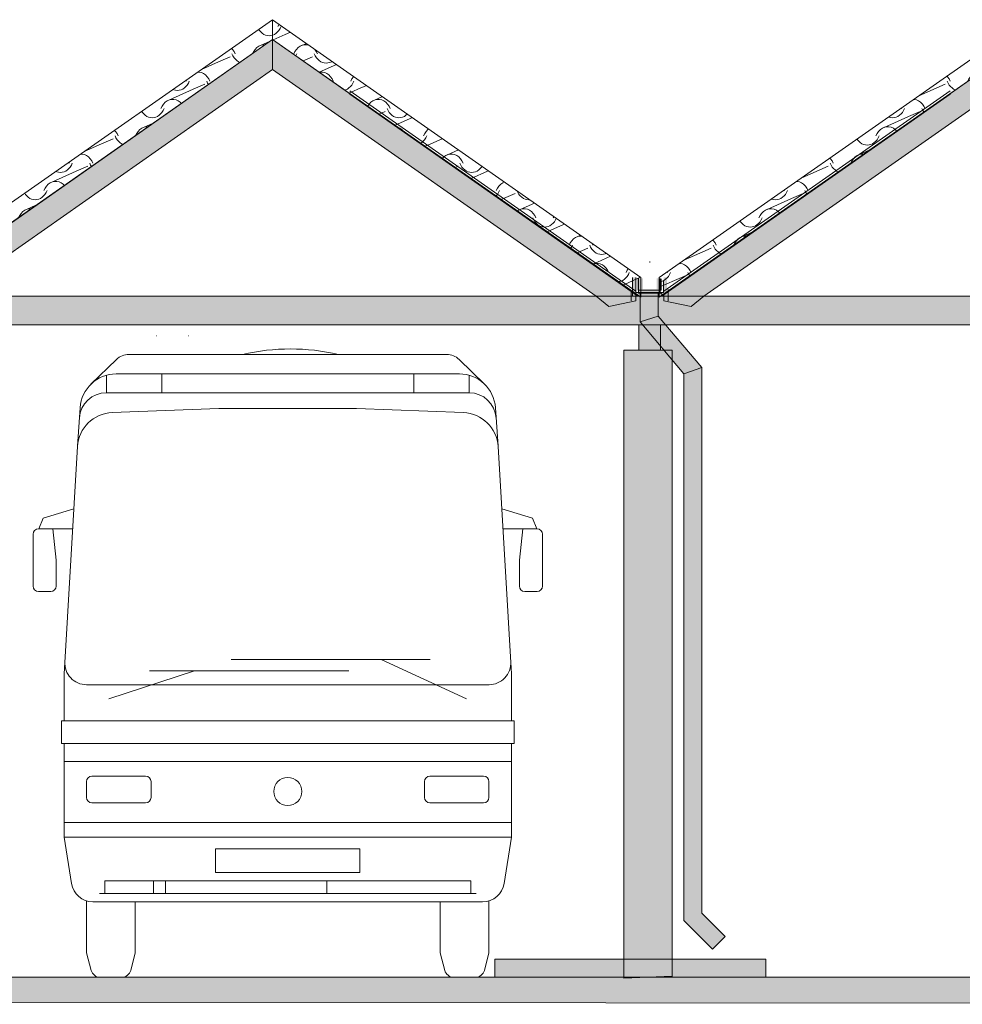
# Model space of a CAD drawing. Header units: millimetres. Extents: x -68772 to 137055, y -73300 to 19650.
# Tile 109 of 212: x 69183 to 74398, y -57976 to -52529. Entities that reach past the tile are written whole.
import ezdxf

# ---------------------------------------------------------------- set-up
doc = ezdxf.new("R2010")
doc.units = ezdxf.units.MM
doc.header["$MEASUREMENT"] = 0
doc.linetypes.add('Przerywana', pattern=[480, 240, -240])
for name, color, linetype, lineweight in [('220-A Ściany_Nr_pióra__1', 7, 'Continuous', 18), ('Nowe_0_Nr_pióra__1', 7, 'Continuous', 18), ('Nowe_450-K Stropy_Nr_pióra__1', 7, 'Continuous', 18), ('Nowe_810-G Ogólne_Nr_pióra__1', 7, 'Continuous', 18), ('Nowe_810-G Ogólne_Nr_pióra__2', 27, 'Continuous', 5), ('Nowe_810-G Ogólne_Nr_pióra__23', 23, 'Continuous', 18), ('Nowe_810-G Ogólne_Nr_pióra__26', 13, 'Continuous', 18), ('Nowe_810-G Ogólne_Nr_pióra__5', 7, 'Continuous', 18), ('Nowe_810-G Ogólne_Nr_pióra__7', 7, 'Continuous', 5), ('Nowe_810-G Ogólne_Nr_pióra__9', 254, 'Continuous', 18), ('Nowe_810-G Ogólne_Nr_pióra__93', 7, 'Continuous', 20), ('Nowe_NIEWIDOCZNE DACHY_Nr_pióra__1', 7, 'Continuous', 18), ('Nowe_Windows_Nr_pióra__1', 7, 'Continuous', 18)]:
    doc.layers.add(name, color=color, linetype=linetype, lineweight=lineweight)
doc.layers.add('Nowe_Windows', color=7, linetype='Continuous')

# ---------------------------------------------------------------- blocks, each defined once
blk = doc.blocks.new('*X60')
at = {"layer": 'Nowe_810-G Ogólne_Nr_pióra__26', "color": 13, "linetype": 'Continuous', "lineweight": 18}
for p, q in [((70509, -52587.7), (70505.6, -52582.3)), ((70516.4, -52596.4), (70509, -52587.7)), ((70524.6, -52603.9), (70516.4, -52596.4)), ((70533.6, -52609.8), (70524.6, -52603.9)), ((70543.2, -52614.1), (70533.6, -52609.8)), ((70553.1, -52616.7), (70543.2, -52614.1)), ((70563.2, -52617.6), (70553.1, -52616.7)), ((70573.4, -52616.7), (70563.2, -52617.6)), ((70582.2, -52614.4), (70573.4, -52616.7)), ((70506.8, -52675.3), (70518.6, -52670.1)), ((70515.8, -52671.1), (70569.4, -52647.2)), ((70518.6, -52670.1), (70530.9, -52667.5)), ((70530.9, -52667.5), (70540.4, -52667.5)), ((70355.3, -52687.5), (70360.5, -52692.8)), ((70362.8, -52728.9), (70357.6, -52718)), ((70360.5, -52692.8), (70368.7, -52704.6)), ((70369.1, -52738.9), (70362.8, -52728.9)), ((70368.7, -52704.6), (70375.2, -52718)), ((70473.1, -52714.6), (70477.9, -52704.6)), ((70477.9, -52704.6), (70486.2, -52692.8)), ((70486.2, -52692.8), (70495.9, -52683)), ((70495.9, -52683), (70506.8, -52675.3)), ((70188.4, -52804.4), (70283.4, -52762)), ((70283.4, -52762), (70347.5, -52733.4)), ((70376.4, -52747.6), (70369.1, -52738.9)), ((70384.7, -52755.1), (70376.4, -52747.6)), ((70393.7, -52761), (70384.7, -52755.1)), ((70401.7, -52764.6), (70393.7, -52761)), ((70168, -52818.7), (70175.9, -52818.7)), ((70175.9, -52818.7), (70188.2, -52821.3)), ((70188.2, -52821.3), (70200, -52826.5)), ((70200, -52826.5), (70210.9, -52834.2)), ((70210.9, -52834.2), (70220.6, -52844)), ((70110.1, -52890.1), (70102.7, -52898.8)), ((70103.9, -52869.2), (70108.1, -52860.6)), ((70116.4, -52880.1), (70110.1, -52890.1)), ((70121.5, -52869.2), (70116.4, -52880.1)), ((70143.5, -52913.2), (70207.6, -52884.6)), ((70222.9, -52880.1), (70217.7, -52869.2)), ((70220.6, -52844), (70228.8, -52855.8)), ((70227.1, -52886.8), (70222.9, -52880.1)), ((70228.8, -52855.8), (70235.3, -52869.2)), ((70008.4, -52973.5), (70143.5, -52913.2)), ((70035.7, -52916.5), (70031.2, -52914.5)), ((70045.7, -52919.1), (70035.7, -52916.5)), ((70055.8, -52920), (70045.7, -52919.1)), ((70066, -52919.1), (70055.8, -52920)), ((70075.9, -52916.5), (70066, -52919.1)), ((70085.5, -52912.2), (70075.9, -52916.5)), ((70094.5, -52906.3), (70085.5, -52912.2)), ((70102.7, -52898.8), (70094.5, -52906.3)), ((69970.5, -53007), (69978.7, -52995.2)), ((69978.7, -52995.2), (69988.4, -52985.4)), ((69988.4, -52985.4), (69999.4, -52977.7)), ((69999.4, -52977.7), (70011.1, -52972.5)), ((70011.1, -52972.5), (70023.5, -52969.9)), ((70023.5, -52969.9), (70036, -52969.9)), ((70036, -52969.9), (70048.3, -52972.5)), ((70048.3, -52972.5), (70060.1, -52977.7)), ((70060.1, -52977.7), (70071, -52985.4)), ((70071, -52985.4), (70077.3, -52991.8)), ((69861.7, -53041.3), (69858.1, -53035.7)), ((69869, -53050), (69861.7, -53041.3)), ((69877.3, -53057.5), (69869, -53050)), ((69962.8, -53050), (69954.5, -53057.5)), ((69970.2, -53041.3), (69962.8, -53050)), ((69964, -53020.4), (69970.5, -53007)), ((69976.5, -53031.3), (69970.2, -53041.3)), ((69981.6, -53020.4), (69976.5, -53031.3)), ((69868.5, -53124.7), (69920.9, -53101.3)), ((69886.3, -53063.4), (69877.3, -53057.5)), ((69895.8, -53067.7), (69886.3, -53063.4)), ((69905.8, -53070.3), (69895.8, -53067.7)), ((69915.9, -53071.2), (69905.8, -53070.3)), ((69926.1, -53070.3), (69915.9, -53071.2)), ((69936, -53067.7), (69926.1, -53070.3)), ((69945.6, -53063.4), (69936, -53067.7)), ((69954.5, -53057.5), (69945.6, -53063.4)), ((69707.8, -53141), (69713.2, -53146.4)), ((69713.2, -53146.4), (69721.4, -53158.2)), ((69721.4, -53158.2), (69727.9, -53171.6)), ((69825.9, -53167.8), (69830.6, -53158.2)), ((69830.6, -53158.2), (69838.8, -53146.4)), ((69838.8, -53146.4), (69848.5, -53136.6)), ((69848.5, -53136.6), (69859.4, -53128.9)), ((69859.4, -53128.9), (69871.2, -53123.7)), ((69871.2, -53123.7), (69883.5, -53121.1)), ((69883.5, -53121.1), (69892.7, -53121.1)), ((69539.9, -53258.5), (69636.1, -53215.6)), ((69636.1, -53215.6), (69700.2, -53187)), ((69715.5, -53182.5), (69710.3, -53171.6)), ((69721.8, -53192.5), (69715.5, -53182.5)), ((69729.1, -53201.2), (69721.8, -53192.5)), ((69737.4, -53208.7), (69729.1, -53201.2)), ((69746.4, -53214.6), (69737.4, -53208.7)), ((69754.1, -53218.1), (69746.4, -53214.6)), ((69520.3, -53272.3), (69528.5, -53272.3)), ((69528.5, -53272.3), (69540.9, -53274.9)), ((69456.6, -53322.8), (69461, -53313.8)), ((69474.2, -53322.8), (69469, -53333.7)), ((69540.9, -53274.9), (69552.6, -53280.1)), ((69552.6, -53280.1), (69563.6, -53287.8)), ((69563.6, -53287.8), (69573.3, -53297.6)), ((69575.5, -53333.7), (69570.4, -53322.8)), ((69573.3, -53297.6), (69581.5, -53309.4)), ((69581.5, -53309.4), (69588, -53322.8)), ((69361.1, -53427.1), (69496.2, -53366.8)), ((69388.4, -53370.1), (69383.6, -53367.9)), ((69398.4, -53372.7), (69388.4, -53370.1)), ((69408.5, -53373.6), (69398.4, -53372.7)), ((69418.6, -53372.7), (69408.5, -53373.6)), ((69428.6, -53370.1), (69418.6, -53372.7)), ((69438.1, -53365.8), (69428.6, -53370.1)), ((69447.1, -53359.9), (69438.1, -53365.8)), ((69455.4, -53352.4), (69447.1, -53359.9)), ((69462.7, -53343.7), (69455.4, -53352.4)), ((69469, -53333.7), (69462.7, -53343.7)), ((69496.2, -53366.8), (69560.2, -53338.2)), ((69579.7, -53340.2), (69575.5, -53333.7)), ((69341.1, -53439), (69352, -53431.3)), ((69352, -53431.3), (69363.8, -53426.1)), ((69363.8, -53426.1), (69376.1, -53423.5)), ((69376.1, -53423.5), (69388.6, -53423.5)), ((69388.6, -53423.5), (69400.9, -53426.1)), ((69400.9, -53426.1), (69412.7, -53431.3)), ((69412.7, -53431.3), (69423.6, -53439)), ((69214.3, -53494.9), (69210.7, -53489.1)), ((69316.7, -53474), (69323.2, -53460.6)), ((69329.1, -53484.9), (69322.8, -53494.9)), ((69323.2, -53460.6), (69331.4, -53448.8)), ((69334.3, -53474), (69329.1, -53484.9)), ((69331.4, -53448.8), (69341.1, -53439)), ((69423.6, -53439), (69429.8, -53445.2)), ((69221.7, -53503.6), (69214.3, -53494.9)), ((69230, -53511.1), (69221.7, -53503.6)), ((69238.9, -53517), (69230, -53511.1)), ((69248.5, -53521.3), (69238.9, -53517)), ((69258.4, -53523.9), (69248.5, -53521.3)), ((69268.6, -53524.8), (69258.4, -53523.9)), ((69278.7, -53523.9), (69268.6, -53524.8)), ((69288.7, -53521.3), (69278.7, -53523.9)), ((69298.2, -53517), (69288.7, -53521.3)), ((69307.2, -53511.1), (69298.2, -53517)), ((69315.5, -53503.6), (69307.2, -53511.1)), ((69322.8, -53494.9), (69315.5, -53503.6)), ((69060.3, -53594.4), (69065.8, -53600)), ((69065.8, -53600), (69074.1, -53611.8)), ((69183.3, -53611.8), (69191.5, -53600)), ((69191.5, -53600), (69201.2, -53590.2)), ((69201.2, -53590.2), (69212.1, -53582.5)), ((69212.1, -53582.5), (69223.9, -53577.3)), ((69221.2, -53578.3), (69272.5, -53555.4)), ((69223.9, -53577.3), (69236.2, -53574.7)), ((69236.2, -53574.7), (69244.9, -53574.7)), ((68988.8, -53669.2), (69052.8, -53640.6)), ((69068.1, -53636.1), (69063, -53625.2)), ((69074.4, -53646.1), (69068.1, -53636.1)), ((69074.1, -53611.8), (69080.6, -53625.2)), ((69081.8, -53654.8), (69074.4, -53646.1)), ((69090, -53662.3), (69081.8, -53654.8)), ((69178.8, -53621), (69183.3, -53611.8)), ((68891.5, -53712.6), (68988.8, -53669.2)), ((69099, -53668.2), (69090, -53662.3)), ((69106.5, -53671.6), (69099, -53668.2)), ((68872.5, -53725.9), (68881.2, -53725.9)), ((68881.2, -53725.9), (68893.5, -53728.5)), ((68893.5, -53728.5), (68905.3, -53733.7)), ((68905.3, -53733.7), (68916.2, -53741.4)), ((68916.2, -53741.4), (68925.9, -53751.2)), ((68925.9, -53751.2), (68934.1, -53763)), ((68934.1, -53763), (68940.7, -53776.4)), ((68799.8, -53813.5), (68790.8, -53819.4)), ((68808.1, -53806), (68799.8, -53813.5)), ((68815.4, -53797.3), (68808.1, -53806)), ((68809.3, -53776.4), (68813.9, -53767)), ((68821.7, -53787.3), (68815.4, -53797.3)), ((68826.9, -53776.4), (68821.7, -53787.3)), ((68848.8, -53820.4), (68912.9, -53791.8)), ((68928.2, -53787.3), (68923.1, -53776.4)), ((68932.2, -53793.6), (68928.2, -53787.3)), ((68713.8, -53880.7), (68848.8, -53820.4)), ((68741.1, -53823.7), (68736.1, -53821.4)), ((68751, -53826.3), (68741.1, -53823.7)), ((68761.2, -53827.2), (68751, -53826.3)), ((68771.3, -53826.3), (68761.2, -53827.2)), ((68781.3, -53823.7), (68771.3, -53826.3)), ((68790.8, -53819.4), (68781.3, -53823.7)), ((68669.3, -53927.6), (68675.9, -53914.2)), ((68675.9, -53914.2), (68684.1, -53902.4)), ((68684.1, -53902.4), (68693.8, -53892.6)), ((68693.8, -53892.6), (68704.7, -53884.9)), ((68704.7, -53884.9), (68716.5, -53879.7)), ((68716.5, -53879.7), (68728.8, -53877.1)), ((68728.8, -53877.1), (68741.3, -53877.1)), ((68741.3, -53877.1), (68753.6, -53879.7)), ((68753.6, -53879.7), (68765.4, -53884.9)), ((68765.4, -53884.9), (68776.3, -53892.6)), ((68776.3, -53892.6), (68782.3, -53898.7)), ((68567, -53948.5), (68563.2, -53942.5)), ((68574.4, -53957.2), (68567, -53948.5)), ((68582.6, -53964.7), (68574.4, -53957.2)), ((68591.6, -53970.6), (68582.6, -53964.7)), ((68601.2, -53974.9), (68591.6, -53970.6)), ((68611.1, -53977.5), (68601.2, -53974.9)), ((68621.3, -53978.4), (68611.1, -53977.5)), ((68631.4, -53977.5), (68621.3, -53978.4)), ((68641.3, -53974.9), (68631.4, -53977.5)), ((68650.9, -53970.6), (68641.3, -53974.9)), ((68659.9, -53964.7), (68650.9, -53970.6)), ((68668.1, -53957.2), (68659.9, -53964.7)), ((68675.5, -53948.5), (68668.1, -53957.2)), ((68681.8, -53938.5), (68675.5, -53948.5)), ((68686.9, -53927.6), (68681.8, -53938.5)), ((68553.9, -54043.8), (68564.8, -54036.1)), ((68564.8, -54036.1), (68576.6, -54030.9)), ((68573.9, -54031.9), (68624.1, -54009.4)), ((68576.6, -54030.9), (68588.9, -54028.3)), ((68588.9, -54028.3), (68597.2, -54028.3)), ((68545.3, -54052.5), (68553.9, -54043.8))]:
    blk.add_line(p, q, dxfattribs=at)
blk = doc.blocks.new('Wypełnienie_8', base_point=(0, 2000))
at = {"layer": 'Nowe_810-G Ogólne_Nr_pióra__1', "color": 7, "linetype": 'Continuous', "lineweight": 18}
for p, q in [((68545.3, -53955), (70582.2, -52528.6)), ((70582.2, -52528.6), (70582.2, -52638.2)), ((70582.2, -52638.2), (68545.3, -54064.6)), ((68545.3, -54064.6), (68545.3, -53955))]:
    blk.add_line(p, q, dxfattribs=at)
at = {"layer": 'Nowe_810-G Ogólne_Nr_pióra__26', "color": 13, "linetype": 'Continuous', "lineweight": 18}
blk.add_blockref('*X60', (0, 0), dxfattribs=at)
blk = doc.blocks.new('*X62')
at = {"layer": 'Nowe_810-G Ogólne_Nr_pióra__26', "color": 13, "linetype": 'Continuous', "lineweight": 18}
for p, q in [((70611.3, -52566.8), (70617.8, -52553.6)), ((70583.3, -52614.1), (70582.2, -52614.4)), ((70592.9, -52609.8), (70583.3, -52614.1)), ((70585, -52640.2), (70650.9, -52610.8)), ((70601.9, -52603.9), (70592.9, -52609.8)), ((70610.1, -52596.4), (70601.9, -52603.9)), ((70617.5, -52587.7), (70610.1, -52596.4)), ((70623.8, -52577.7), (70617.5, -52587.7)), ((70628.9, -52566.8), (70623.8, -52577.7)), ((70650.9, -52610.8), (70680.5, -52597.5)), ((70734.4, -52675.3), (70746.1, -52670.1)), ((70743.4, -52671.1), (70769.1, -52659.6)), ((70746.1, -52670.1), (70758.5, -52667.5)), ((70758.5, -52667.5), (70771, -52667.5)), ((70771, -52667.5), (70783.3, -52670.1)), ((70783.3, -52670.1), (70785.7, -52671.2)), ((70699, -52718), (70705.5, -52704.6)), ((70705.5, -52704.6), (70713.7, -52692.8)), ((70716.6, -52718), (70711.5, -52728.8)), ((70713.7, -52692.8), (70723.4, -52683)), ((70723.4, -52683), (70734.4, -52675.3)), ((70818, -52728.9), (70812.8, -52718)), ((70813.5, -52690.7), (70815.7, -52692.8)), ((70815.7, -52692.8), (70823.9, -52704.6)), ((70824.3, -52738.9), (70818, -52728.9)), ((70823.9, -52704.6), (70830.4, -52718)), ((70751, -52756.4), (70802.7, -52733.4)), ((70831.6, -52747.6), (70824.3, -52738.9)), ((70839.9, -52755.1), (70831.6, -52747.6)), ((70839.6, -52818.5), (70935.1, -52775.8)), ((70848.9, -52761), (70839.9, -52755.1)), ((70858.4, -52765.3), (70848.9, -52761)), ((70868.4, -52767.9), (70858.4, -52765.3)), ((70878.5, -52768.8), (70868.4, -52767.9)), ((70888.6, -52767.9), (70878.5, -52768.8)), ((70898.6, -52765.3), (70888.6, -52767.9)), ((70908.1, -52761), (70898.6, -52765.3)), ((70911.1, -52759), (70908.1, -52761)), ((70841.3, -52819.7), (70846.1, -52818.7)), ((70846.1, -52818.7), (70858.6, -52818.7)), ((70858.6, -52818.7), (70870.9, -52821.3)), ((70870.9, -52821.3), (70882.7, -52826.5)), ((70882.7, -52826.5), (70893.6, -52834.2)), ((70893.6, -52834.2), (70903.3, -52844)), ((70903.3, -52844), (70911.6, -52855.8)), ((70911.6, -52855.8), (70918.1, -52869.2)), ((71020.4, -52890.1), (71013.1, -52898.8)), ((71014.3, -52869.2), (71020.8, -52855.8)), ((71026.7, -52880.1), (71020.4, -52890.1)), ((71020.8, -52855.8), (71029, -52844)), ((71031.9, -52869.2), (71026.7, -52880.1)), ((71029, -52844), (71030.4, -52842.6)), ((71053.8, -52913.2), (71101.1, -52892.1)), ((70986.3, -52916.5), (70981.4, -52917.8)), ((70995.8, -52912.2), (70986.3, -52916.5)), ((71004.8, -52906.3), (70995.8, -52912.2)), ((71013.1, -52898.8), (71004.8, -52906.3)), ((71005.5, -52934.7), (71053.8, -52913.2)), ((71108.6, -53006.9), (71116.7, -52995.2)), ((71116.7, -52995.2), (71126.4, -52985.4)), ((71126.4, -52985.4), (71137.3, -52977.7)), ((71137.3, -52977.7), (71149.1, -52972.5)), ((71146.4, -52973.5), (71189.7, -52954.1)), ((71149.1, -52972.5), (71161.4, -52969.9)), ((71161.4, -52969.9), (71173.9, -52969.9)), ((71173.9, -52969.9), (71186.2, -52972.5)), ((71186.2, -52972.5), (71198, -52977.7)), ((71198, -52977.7), (71208.9, -52985.4)), ((71208.9, -52985.4), (71218.6, -52995.2)), ((71218.6, -52995.2), (71226.8, -53007)), ((71171.5, -53051), (71205.6, -53035.8)), ((71220.9, -53031.3), (71215.7, -53020.4)), ((71227.2, -53041.3), (71220.9, -53031.3)), ((71226.8, -53007), (71233.3, -53020.4)), ((71234.5, -53050), (71227.2, -53041.3)), ((71242.8, -53057.5), (71234.5, -53050)), ((71327.6, -53050.7), (71320.1, -53057.5)), ((71251.8, -53063.4), (71242.8, -53057.5)), ((71261.3, -53067.7), (71251.8, -53063.4)), ((71260.1, -53113), (71355.7, -53070.3)), ((71271.3, -53070.3), (71261.3, -53067.7)), ((71281.4, -53071.2), (71271.3, -53070.3)), ((71291.6, -53070.3), (71281.4, -53071.2)), ((71301.5, -53067.7), (71291.6, -53070.3)), ((71311.1, -53063.4), (71301.5, -53067.7)), ((71320.1, -53057.5), (71311.1, -53063.4)), ((71278.1, -53125.6), (71285.7, -53128.9)), ((71285.7, -53128.9), (71296.6, -53136.6)), ((71296.6, -53136.6), (71302.7, -53142.8)), ((71417.2, -53171.6), (71423.7, -53158.2)), ((71423.7, -53158.2), (71431.9, -53146.4)), ((71431.9, -53146.4), (71441.6, -53136.6)), ((71441.6, -53136.6), (71446, -53133.5)), ((71407.7, -53208.7), (71402.1, -53212.4)), ((71416, -53201.2), (71407.7, -53208.7)), ((71423.3, -53192.5), (71416, -53201.2)), ((71429.6, -53182.5), (71423.3, -53192.5)), ((71426.1, -53229.2), (71456.8, -53215.6)), ((71434.8, -53171.6), (71429.6, -53182.5)), ((71456.8, -53215.6), (71520.8, -53187)), ((71549.3, -53275.9), (71610.3, -53248.6)), ((71552, -53274.9), (71564.3, -53272.3)), ((71564.3, -53272.3), (71576.8, -53272.3)), ((71576.8, -53272.3), (71589.1, -53274.9)), ((71521.3, -53295.9), (71529.3, -53287.8)), ((71529.3, -53287.8), (71540.2, -53280.1)), ((71540.2, -53280.1), (71552, -53274.9)), ((71589.1, -53274.9), (71600.9, -53280.1)), ((71600.9, -53280.1), (71611.8, -53287.8)), ((71611.8, -53287.8), (71621.5, -53297.6)), ((71623.8, -53333.7), (71618.6, -53322.8)), ((71621.5, -53297.6), (71629.7, -53309.4)), ((71629.7, -53309.4), (71636.2, -53322.8)), ((71592.1, -53345.5), (71608.5, -53338.2)), ((71630.1, -53343.7), (71623.8, -53333.7)), ((71637.5, -53352.4), (71630.1, -53343.7)), ((71645.7, -53359.9), (71637.5, -53352.4)), ((71654.7, -53365.8), (71645.7, -53359.9)), ((71664.3, -53370.1), (71654.7, -53365.8)), ((71674.2, -53372.7), (71664.3, -53370.1)), ((71684.3, -53373.6), (71674.2, -53372.7)), ((71680.7, -53407.5), (71772, -53366.8)), ((71694.5, -53372.7), (71684.3, -53373.6)), ((71704.4, -53370.1), (71694.5, -53372.7)), ((71714, -53365.8), (71704.4, -53370.1)), ((71723, -53359.9), (71714, -53365.8)), ((71731.2, -53352.4), (71723, -53359.9)), ((71738.6, -53343.7), (71731.2, -53352.4)), ((71740.9, -53340.1), (71738.6, -53343.7)), ((71772, -53366.8), (71776.3, -53364.9)), ((71844.5, -53439), (71855.4, -53431.3)), ((71855.4, -53431.3), (71865.1, -53427.1)), ((71864.5, -53427.1), (71864.9, -53426.9)), ((71820.1, -53474), (71826.6, -53460.6)), ((71832.6, -53484.9), (71826.2, -53494.9)), ((71826.6, -53460.6), (71834.8, -53448.8)), ((71837.7, -53474), (71832.6, -53484.9)), ((71834.8, -53448.8), (71844.5, -53439)), ((71859.7, -53518), (71923.7, -53489.4)), ((71939, -53484.9), (71934.8, -53475.9)), ((71945.4, -53494.9), (71939, -53484.9)), ((71818.9, -53503.6), (71818.5, -53504)), ((71826.2, -53494.9), (71818.9, -53503.6)), ((71846.7, -53523.8), (71859.7, -53518)), ((71952.7, -53503.6), (71945.4, -53494.9)), ((71952.2, -53578.3), (72030.9, -53543.1)), ((71961, -53511.1), (71952.7, -53503.6)), ((71969.9, -53517), (71961, -53511.1)), ((71979.5, -53521.3), (71969.9, -53517)), ((71989.5, -53523.9), (71979.5, -53521.3)), ((71999.6, -53524.8), (71989.5, -53523.9)), ((72004.1, -53524.4), (71999.6, -53524.8)), ((71936.9, -53586.9), (71943.1, -53582.5)), ((71943.1, -53582.5), (71954.9, -53577.3)), ((71954.9, -53577.3), (71967.2, -53574.7)), ((71967.2, -53574.7), (71979.7, -53574.7)), ((71979.7, -53574.7), (71992, -53577.3)), ((71992, -53577.3), (72003.8, -53582.5)), ((72003.8, -53582.5), (72014.7, -53590.2)), ((72014.7, -53590.2), (72024.4, -53600)), ((72024.4, -53600), (72032.7, -53611.8)), ((72026.7, -53636.1), (72021.6, -53625.2)), ((72033, -53646.1), (72026.7, -53636.1)), ((72032.7, -53611.8), (72039.2, -53625.2)), ((72040.4, -53654.8), (72033, -53646.1)), ((72048.6, -53662.3), (72040.4, -53654.8)), ((72134.1, -53654.8), (72125.9, -53662.3)), ((72141.5, -53646.1), (72134.1, -53654.8)), ((72135.4, -53625.2), (72138.6, -53618.6)), ((72147.8, -53636.1), (72141.5, -53646.1)), ((72151.7, -53627.8), (72147.8, -53636.1)), ((72057.6, -53668.2), (72048.6, -53662.3)), ((72067.2, -53672.5), (72057.6, -53668.2)), ((72077.1, -53675.1), (72067.2, -53672.5)), ((72087.3, -53676), (72077.1, -53675.1)), ((72097.4, -53675.1), (72087.3, -53676)), ((72107.3, -53672.5), (72097.4, -53675.1)), ((72101.3, -53702), (72174.9, -53669.2)), ((72116.9, -53668.2), (72107.3, -53672.5)), ((72125.9, -53662.3), (72116.9, -53668.2)), ((72174.9, -53669.2), (72196.8, -53659.4)), ((72223, -53776.4), (72229.5, -53763)), ((72229.5, -53763), (72237.8, -53751.2)), ((72237.8, -53751.2), (72247.5, -53741.4)), ((72247.5, -53741.4), (72258.4, -53733.7)), ((72258.4, -53733.7), (72270.1, -53728.5)), ((72267.4, -53729.5), (72285.4, -53721.4)), ((72270.1, -53728.5), (72282.5, -53725.9)), ((72282.5, -53725.9), (72291.8, -53725.9)), ((72235.5, -53787.3), (72231.6, -53793.3)), ((72240.6, -53776.4), (72235.5, -53787.3)), ((72267.3, -53818.3), (72326.7, -53791.8)), ((72342, -53787.3), (72336.8, -53776.4)), ((72348.3, -53797.3), (72342, -53787.3)), ((72355.6, -53806), (72348.3, -53797.3)), ((72349.5, -53766.3), (72354.4, -53776.4)), ((72363.9, -53813.5), (72355.6, -53806)), ((72372.9, -53819.4), (72363.9, -53813.5)), ((72355.9, -53880.3), (72451.4, -53837.7)), ((72382.4, -53823.7), (72372.9, -53819.4)), ((72392.4, -53826.3), (72382.4, -53823.7)), ((72402.5, -53827.2), (72392.4, -53826.3)), ((72412.7, -53826.3), (72402.5, -53827.2)), ((72422.6, -53823.7), (72412.7, -53826.3)), ((72428, -53821.3), (72422.6, -53823.7)), ((72356.1, -53880.5), (72357.8, -53879.7)), ((72357.8, -53879.7), (72370.1, -53877.1)), ((72370.1, -53877.1), (72382.6, -53877.1)), ((72382.6, -53877.1), (72395, -53879.7)), ((72395, -53879.7), (72406.7, -53884.9)), ((72406.7, -53884.9), (72417.6, -53892.6)), ((72417.6, -53892.6), (72427.4, -53902.4)), ((72427.4, -53902.4), (72435.6, -53914.2)), ((72435.6, -53914.2), (72442.1, -53927.6)), ((72538.3, -53927.6), (72544.8, -53914.2)), ((72544.8, -53914.2), (72550, -53906.7)), ((72425.1, -53928.8), (72424.5, -53927.6)), ((72500.3, -53977.5), (72495.3, -53978)), ((72510.3, -53974.9), (72500.3, -53977.5)), ((72519.8, -53970.6), (72510.3, -53974.9)), ((72528.8, -53964.7), (72519.8, -53970.6)), ((72521.8, -53996.6), (72577.8, -53971.6)), ((72537.1, -53957.2), (72528.8, -53964.7)), ((72544.4, -53948.5), (72537.1, -53957.2)), ((72550.7, -53938.5), (72544.4, -53948.5)), ((72555.9, -53927.6), (72550.7, -53938.5)), ((72577.8, -53971.6), (72617.4, -53953.9))]:
    blk.add_line(p, q, dxfattribs=at)
blk = doc.blocks.new('Wypełnienie_9', base_point=(0, 2000))
at = {"layer": 'Nowe_810-G Ogólne_Nr_pióra__1', "color": 7, "linetype": 'Continuous', "lineweight": 18}
for p, q in [((72619, -53955), (70582.2, -52528.6)), ((70582.2, -52528.6), (70582.2, -52638.2)), ((70582.2, -52638.2), (72619, -54064.6)), ((72619, -54064.6), (72619, -53955))]:
    blk.add_line(p, q, dxfattribs=at)
at = {"layer": 'Nowe_810-G Ogólne_Nr_pióra__26', "color": 13, "linetype": 'Continuous', "lineweight": 18}
blk.add_blockref('*X62', (0, 0), dxfattribs=at)
blk = doc.blocks.new('*X66')
at = {"layer": 'Nowe_810-G Ogólne_Nr_pióra__26', "color": 13, "linetype": 'Continuous', "lineweight": 18}
for p, q in [((74707.9, -52566.8), (74710, -52562.5)), ((74612.4, -52671.1), (74747.4, -52610.8)), ((74639.7, -52614.1), (74637.6, -52613.1)), ((74649.6, -52616.7), (74639.7, -52614.1)), ((74659.8, -52617.6), (74649.6, -52616.7)), ((74669.9, -52616.7), (74659.8, -52617.6)), ((74679.8, -52614.1), (74669.9, -52616.7)), ((74689.4, -52609.8), (74679.8, -52614.1)), ((74698.4, -52603.9), (74689.4, -52609.8)), ((74706.6, -52596.4), (74698.4, -52603.9)), ((74714, -52587.7), (74706.6, -52596.4)), ((74720.3, -52577.7), (74714, -52587.7)), ((74725.5, -52566.8), (74720.3, -52577.7)), ((74747.4, -52610.8), (74758.2, -52605.9)), ((74603.3, -52675.3), (74615.1, -52670.1)), ((74615.1, -52670.1), (74627.4, -52667.5)), ((74627.4, -52667.5), (74639.9, -52667.5)), ((74639.9, -52667.5), (74652.2, -52670.1)), ((74652.2, -52670.1), (74664, -52675.3)), ((74567.9, -52718), (74574.4, -52704.6)), ((74580.4, -52728.9), (74574.1, -52738.9)), ((74574.4, -52704.6), (74582.7, -52692.8)), ((74585.5, -52718), (74580.4, -52728.9)), ((74582.7, -52692.8), (74592.4, -52683)), ((74592.4, -52683), (74603.3, -52675.3)), ((74664, -52675.3), (74674.9, -52683)), ((74674.9, -52683), (74682.8, -52691)), ((74465.6, -52738.9), (74463.3, -52735.2)), ((74473, -52747.6), (74465.6, -52738.9)), ((74481.2, -52755.1), (74473, -52747.6)), ((74490.2, -52761), (74481.2, -52755.1)), ((74499.8, -52765.3), (74490.2, -52761)), ((74509.7, -52767.9), (74499.8, -52765.3)), ((74519.8, -52768.8), (74509.7, -52767.9)), ((74530, -52767.9), (74519.8, -52768.8)), ((74539.9, -52765.3), (74530, -52767.9)), ((74549.5, -52761), (74539.9, -52765.3)), ((74558.5, -52755.1), (74549.5, -52761)), ((74566.7, -52747.6), (74558.5, -52755.1)), ((74574.1, -52738.9), (74566.7, -52747.6)), ((74442.8, -52844), (74452.5, -52834.2)), ((74452.5, -52834.2), (74463.4, -52826.5)), ((74463.4, -52826.5), (74475.1, -52821.3)), ((74472.4, -52822.3), (74535.9, -52793.9)), ((74475.1, -52821.3), (74487.5, -52818.7)), ((74487.5, -52818.7), (74500, -52818.7)), ((74500, -52818.7), (74500.4, -52818.8)), ((74240, -52913.2), (74304.1, -52884.6)), ((74313.3, -52840.2), (74317.1, -52844)), ((74319.4, -52880.1), (74314.2, -52869.2)), ((74317.1, -52844), (74325.3, -52855.8)), ((74325.7, -52890.1), (74319.4, -52880.1)), ((74325.3, -52855.8), (74331.8, -52869.2)), ((74333, -52898.8), (74325.7, -52890.1)), ((74428, -52869.2), (74434.5, -52855.8)), ((74434.5, -52855.8), (74442.8, -52844)), ((74154.9, -52951.2), (74240, -52913.2)), ((74341.3, -52906.3), (74333, -52898.8)), ((74350.3, -52912.2), (74341.3, -52906.3)), ((74359.8, -52916.5), (74350.3, -52912.2)), ((74360.6, -52916.7), (74359.8, -52916.5)), ((74128.2, -52969.9), (74132.5, -52969.9)), ((74132.5, -52969.9), (74144.8, -52972.5)), ((74144.8, -52972.5), (74156.6, -52977.7)), ((74156.6, -52977.7), (74167.5, -52985.4)), ((74167.5, -52985.4), (74177.2, -52995.2)), ((74177.2, -52995.2), (74185.4, -53007)), ((74059.3, -53050), (74051.1, -53057.5)), ((74066.7, -53041.3), (74059.3, -53050)), ((74060.5, -53020.4), (74062.8, -53015.6)), ((74073, -53031.3), (74066.7, -53041.3)), ((74078.1, -53020.4), (74073, -53031.3)), ((74100.1, -53064.4), (74164.2, -53035.8)), ((74179.5, -53031.3), (74174.3, -53020.4)), ((74184.8, -53039.8), (74179.5, -53031.3)), ((74185.4, -53007), (74191.9, -53020.4)), ((73965, -53124.7), (74100.1, -53064.4)), ((73992.3, -53067.7), (73990, -53066.6)), ((74002.3, -53070.3), (73992.3, -53067.7)), ((74012.4, -53071.2), (74002.3, -53070.3)), ((74022.6, -53070.3), (74012.4, -53071.2)), ((74032.5, -53067.7), (74022.6, -53070.3)), ((74042.1, -53063.4), (74032.5, -53067.7)), ((74051.1, -53057.5), (74042.1, -53063.4)), ((73920.6, -53171.6), (73927.1, -53158.2)), ((73927.1, -53158.2), (73935.3, -53146.4)), ((73935.3, -53146.4), (73945, -53136.6)), ((73945, -53136.6), (73955.9, -53128.9)), ((73955.9, -53128.9), (73967.7, -53123.7)), ((73967.7, -53123.7), (73980.1, -53121.1)), ((73980.1, -53121.1), (73992.6, -53121.1)), ((73992.6, -53121.1), (74004.9, -53123.7)), ((74004.9, -53123.7), (74016.7, -53128.9)), ((74016.7, -53128.9), (74027.6, -53136.6)), ((74027.6, -53136.6), (74035.3, -53144.5)), ((73818.3, -53192.5), (73815.8, -53188.6)), ((73825.6, -53201.2), (73818.3, -53192.5)), ((73833.9, -53208.7), (73825.6, -53201.2)), ((73842.9, -53214.6), (73833.9, -53208.7)), ((73852.4, -53218.9), (73842.9, -53214.6)), ((73862.4, -53221.5), (73852.4, -53218.9)), ((73892.6, -53218.9), (73882.7, -53221.5)), ((73902.2, -53214.6), (73892.6, -53218.9)), ((73911.1, -53208.7), (73902.2, -53214.6)), ((73919.4, -53201.2), (73911.1, -53208.7)), ((73926.7, -53192.5), (73919.4, -53201.2)), ((73933.1, -53182.5), (73926.7, -53192.5)), ((73938.2, -53171.6), (73933.1, -53182.5)), ((73825.1, -53275.9), (73887.4, -53248)), ((73827.8, -53274.9), (73840.1, -53272.3)), ((73840.1, -53272.3), (73852.6, -53272.3)), ((73852.6, -53272.3), (73852.8, -53272.3)), ((73872.5, -53222.4), (73862.4, -53221.5)), ((73882.7, -53221.5), (73872.5, -53222.4)), ((73665.8, -53293.6), (73669.8, -53297.6)), ((73672, -53333.7), (73666.9, -53322.8)), ((73669.8, -53297.6), (73678, -53309.4)), ((73678, -53309.4), (73684.5, -53322.8)), ((73780.7, -53322.8), (73787.2, -53309.4)), ((73787.2, -53309.4), (73795.4, -53297.6)), ((73795.4, -53297.6), (73805.1, -53287.8)), ((73805.1, -53287.8), (73816, -53280.1)), ((73816, -53280.1), (73827.8, -53274.9)), ((73506.4, -53405.3), (73592.7, -53366.8)), ((73592.7, -53366.8), (73656.7, -53338.2)), ((73678.4, -53343.7), (73672, -53333.7)), ((73685.7, -53352.4), (73678.4, -53343.7)), ((73694, -53359.9), (73685.7, -53352.4)), ((73703, -53365.8), (73694, -53359.9)), ((73712.5, -53370.1), (73703, -53365.8)), ((73713, -53370.2), (73712.5, -53370.1)), ((73480.5, -53423.5), (73485.1, -53423.5)), ((73485.1, -53423.5), (73497.5, -53426.1)), ((73497.5, -53426.1), (73509.2, -53431.3)), ((73509.2, -53431.3), (73520.1, -53439)), ((73413.2, -53474), (73415.7, -53468.8)), ((73425.6, -53484.9), (73419.3, -53494.9)), ((73430.8, -53474), (73425.6, -53484.9)), ((73452.8, -53518), (73516.8, -53489.4)), ((73520.1, -53439), (73529.9, -53448.8)), ((73532.1, -53484.9), (73527, -53474)), ((73529.9, -53448.8), (73538.1, -53460.6)), ((73537.4, -53493.2), (73532.1, -53484.9)), ((73538.1, -53460.6), (73544.6, -53474)), ((73317.7, -53578.3), (73452.8, -53518)), ((73345, -53521.3), (73342.4, -53520.1)), ((73355, -53523.9), (73345, -53521.3)), ((73365.1, -53524.8), (73355, -53523.9)), ((73375.2, -53523.9), (73365.1, -53524.8)), ((73385.2, -53521.3), (73375.2, -53523.9)), ((73394.7, -53517), (73385.2, -53521.3)), ((73403.7, -53511.1), (73394.7, -53517)), ((73412, -53503.6), (73403.7, -53511.1)), ((73419.3, -53494.9), (73412, -53503.6)), ((73279.8, -53611.8), (73288, -53600)), ((73288, -53600), (73297.7, -53590.2)), ((73297.7, -53590.2), (73308.6, -53582.5)), ((73308.6, -53582.5), (73320.4, -53577.3)), ((73320.4, -53577.3), (73332.7, -53574.7)), ((73332.7, -53574.7), (73345.2, -53574.7)), ((73345.2, -53574.7), (73357.5, -53577.3)), ((73357.5, -53577.3), (73369.3, -53582.5)), ((73369.3, -53582.5), (73380.2, -53590.2)), ((73380.2, -53590.2), (73387.8, -53597.9)), ((73170.9, -53646.1), (73168.4, -53642)), ((73178.3, -53654.8), (73170.9, -53646.1)), ((73186.5, -53662.3), (73178.3, -53654.8)), ((73272.1, -53654.8), (73263.8, -53662.3)), ((73279.4, -53646.1), (73272.1, -53654.8)), ((73273.3, -53625.2), (73279.8, -53611.8)), ((73285.7, -53636.1), (73279.4, -53646.1)), ((73290.9, -53625.2), (73285.7, -53636.1)), ((73177.8, -53729.5), (73239, -53702.1)), ((73195.5, -53668.2), (73186.5, -53662.3)), ((73205.1, -53672.5), (73195.5, -53668.2)), ((73215, -53675.1), (73205.1, -53672.5)), ((73225.2, -53676), (73215, -53675.1)), ((73235.3, -53675.1), (73225.2, -53676)), ((73245.3, -53672.5), (73235.3, -53675.1)), ((73254.8, -53668.2), (73245.3, -53672.5)), ((73263.8, -53662.3), (73254.8, -53668.2)), ((73018.3, -53747.1), (73022.4, -53751.2)), ((73022.4, -53751.2), (73030.7, -53763)), ((73030.7, -53763), (73037.2, -53776.4)), ((73133.5, -53776), (73139.9, -53763)), ((73139.9, -53763), (73148.1, -53751.2)), ((73148.1, -53751.2), (73157.8, -53741.4)), ((73157.8, -53741.4), (73168.7, -53733.7)), ((73168.7, -53733.7), (73180.5, -53728.5)), ((73180.5, -53728.5), (73192.8, -53725.9)), ((73192.8, -53725.9), (73205.1, -53725.9)), ((72945.3, -53820.4), (73009.4, -53791.8)), ((73024.7, -53787.3), (73019.6, -53776.4)), ((73031, -53797.3), (73024.7, -53787.3)), ((73038.4, -53806), (73031, -53797.3)), ((73046.6, -53813.5), (73038.4, -53806)), ((73055.6, -53819.4), (73046.6, -53813.5)), ((72858, -53859.4), (72945.3, -53820.4)), ((73065.2, -53823.7), (73055.6, -53819.4)), ((73065.3, -53823.7), (73065.2, -53823.7)), ((72765.9, -53927.6), (72768.6, -53922)), ((72832.7, -53877.1), (72837.8, -53877.1)), ((72837.8, -53877.1), (72850.1, -53879.7)), ((72850.1, -53879.7), (72861.9, -53884.9)), ((72861.9, -53884.9), (72872.8, -53892.6)), ((72872.8, -53892.6), (72882.5, -53902.4)), ((72882.5, -53902.4), (72890.7, -53914.2)), ((72890.7, -53914.2), (72897.3, -53927.6)), ((72721.4, -54009.1), (72805.4, -53971.6)), ((72727.9, -53977.5), (72721.4, -53978.1)), ((72737.8, -53974.9), (72727.9, -53977.5)), ((72747.4, -53970.6), (72737.8, -53974.9)), ((72756.4, -53964.7), (72747.4, -53970.6)), ((72764.6, -53957.2), (72756.4, -53964.7)), ((72772, -53948.5), (72764.6, -53957.2)), ((72778.3, -53938.5), (72772, -53948.5)), ((72783.5, -53927.6), (72778.3, -53938.5)), ((72805.4, -53971.6), (72869.5, -53943)), ((72884.8, -53938.5), (72879.7, -53927.6)), ((72889.9, -53946.6), (72884.8, -53938.5)), ((72721.4, -54035.9), (72722, -54036.1)), ((72722, -54036.1), (72732.9, -54043.8)), ((72732.9, -54043.8), (72740.3, -54051.3))]:
    blk.add_line(p, q, dxfattribs=at)
blk = doc.blocks.new('Wypełnienie_11', base_point=(0, 2000))
at = {"layer": 'Nowe_810-G Ogólne_Nr_pióra__1', "color": 7, "linetype": 'Continuous', "lineweight": 18}
for p, q in [((72721.4, -53955), (74758.2, -52528.6)), ((74758.2, -52528.6), (74758.2, -52638.2)), ((74758.2, -52638.2), (72721.4, -54064.6)), ((72721.4, -54064.6), (72721.4, -53955))]:
    blk.add_line(p, q, dxfattribs=at)
at = {"layer": 'Nowe_810-G Ogólne_Nr_pióra__26', "color": 13, "linetype": 'Continuous', "lineweight": 18}
blk.add_blockref('*X66', (0, 0), dxfattribs=at)
blk = doc.blocks.new('Symbol autobusu 21')
at = {"layer": 'Nowe_Windows_Nr_pióra__1', "color": 7, "linetype": 'Continuous', "lineweight": 18}
for p, q in [((878.8, 3445.5), (-878.8, 3445.5)), ((-948.5, 3417.2), (-1089.1, 3280.5)), ((948.5, 3417.2), (1089.1, 3280.5)), ((-1003.4, 3233.3), (-1003.4, 3329.8)), ((949.6, 3337.1), (-949.6, 3337.1)), ((-696.7, 3337.1), (-696.7, 3233.3)), ((696.7, 3337.1), (696.7, 3233.3)), ((1003.4, 3233.3), (1003.4, 3329.8)), ((1003.4, 3233.3), (-1003.4, 3233.3)), ((-1149.2, 3150.7), (-1163.8, 2937)), ((-971.8, 3123.3), (-380.7, 3145.8)), ((-380.7, 3145.8), (380.7, 3145.8)), ((380.7, 3145.8), (971.8, 3123.3)), ((1149.2, 3150.7), (1163.8, 2937)), ((-1237.5, 1679), (-1163.9, 2935.6)), ((1237.5, 1679), (1163.9, 2935.6)), ((-1184, 2591.2), (-1353.7, 2538.7)), ((1184, 2591.2), (1353.7, 2538.7)), ((-1353.7, 2538.7), (-1377.9, 2480.9)), ((1353.7, 2538.7), (1377.9, 2480.9)), ((-1379.3, 2480.9), (-1190.5, 2480.9)), ((-1281.2, 2307.4), (-1299.9, 2480.9)), ((1379.3, 2480.9), (1190.5, 2480.9)), ((1281.2, 2307.4), (1299.9, 2480.9)), ((-1409.3, 2450.9), (-1409.3, 2163.9)), ((1409.3, 2450.9), (1409.3, 2163.9)), ((-1281.2, 2163.9), (-1281.2, 2307.4)), ((1281.2, 2163.9), (1281.2, 2307.4)), ((-1379.3, 2133.9), (-1311.2, 2133.9)), ((1379.3, 2133.9), (1311.2, 2133.9)), ((788.3, 1757.6), (-313.4, 1757.6)), ((989.2, 1539.4), (515.9, 1757.6)), ((-989.2, 1539.4), (-515.9, 1695.6)), ((-764.2, 1695.6), (337.5, 1695.6)), ((-1237.5, 1679), (-1237.5, 1418.9)), ((1237.5, 1679), (1237.5, 1418.9)), ((1113.6, 1618.2), (-1113.6, 1618.2)), ((-1252.5, 1418.9), (-1252.5, 1292.5)), ((-1252.5, 1418.9), (1252.5, 1418.9)), ((1252.5, 1418.9), (1252.5, 1292.5)), ((-1252.5, 1292.5), (1252.5, 1292.5)), ((-1237.5, 1292.5), (-1237.5, 775)), ((1237.5, 1292.5), (1237.5, 775)), ((-1237.5, 1192.7), (1237.5, 1192.7)), ((-786.4, 1112), (-1083.3, 1112)), ((786.4, 1112), (1083.3, 1112)), ((-1113.3, 1082), (-1113.3, 994.6)), ((-756.4, 994.6), (-756.4, 1082)), ((756.4, 994.6), (756.4, 1082)), ((1113.3, 1082), (1113.3, 994.6)), ((-1083.3, 964.6), (-786.4, 964.6)), ((1083.3, 964.6), (786.4, 964.6)), ((-1237.5, 855.8), (1237.5, 855.8)), ((-1196.7, 518.3), (-1237.5, 775)), ((-1237.5, 775), (1237.5, 775)), ((1196.7, 518.3), (1237.5, 775)), ((-399.6, 709.2), (399.6, 709.2)), ((-399.6, 579.6), (-399.6, 709.2)), ((399.6, 709.2), (399.6, 579.6)), ((399.6, 579.6), (-399.6, 579.6)), ((-1012.5, 463.6), (-1012.5, 533.4)), ((-1012.5, 533.4), (1012.5, 533.4)), ((-742.4, 463.6), (-742.4, 533.4)), ((-676.7, 463.6), (-676.7, 533.4)), ((216.9, 463.6), (216.9, 533.4)), ((1012.5, 533.4), (1012.5, 463.6)), ((1042.5, 463.6), (-1042.5, 463.6)), ((-1112.7, 422.2), (-1112.7, 135.1)), ((1078.2, 417.1), (-1078.2, 417.1)), ((-843.7, 417.1), (-843.7, 135.1)), ((843.7, 417.1), (843.7, 135.1)), ((1112.7, 422.2), (1112.7, 135.1)), ((-1087.6, 37.5), (-1112.7, 135.1)), ((-868.8, 37.5), (-843.7, 135.1)), ((868.8, 37.5), (843.7, 135.1)), ((1087.6, 37.5), (1112.7, 135.1)), ((-1039.1, 0), (-917.2, 0)), ((1039.1, 0), (917.2, 0))]:
    blk.add_line(p, q, dxfattribs=at)
blk.add_circle((0, 1027.3), 77.6, dxfattribs=at)
for centre, radius, start, end in [((-878.8, 3345.5), 100, 90, 134.194), ((15.4, 2300.4), 1175.4, 76.9495, 103.0505), ((878.8, 3345.5), 100, 45.806, 90), ((-949.6, 3137.1), 200, 90, 176.0955), ((949.6, 3137.1), 200, 3.9045, 90), ((-1003.4, 3083.3), 150, 90, 176.0955), ((1003.4, 3083.3), 150, 3.9045, 90), ((-964.2, 2923.4), 200, 92.1816, 176.5107), ((964.2, 2923.4), 200, 3.4893, 87.8184), ((-1379.3, 2450.9), 30, 90, 180), ((1379.3, 2450.9), 30, 0, 90), ((-1379.3, 2163.9), 30, 180, 270), ((-1311.2, 2163.9), 30, 270, 0), ((1311.2, 2163.9), 30, 180, 270), ((1379.3, 2163.9), 30, 270, 0), ((-1113.6, 1738.2), 120, 176.5107, 270), ((1113.6, 1738.2), 120, 270, 3.4893), ((-1083.3, 1082), 30, 90, 180), ((-786.4, 1082), 30, 0, 90), ((786.4, 1082), 30, 90, 180), ((1083.3, 1082), 30, 0, 90), ((-1083.3, 994.6), 30, 180, 270), ((-786.4, 994.6), 30, 270, 0), ((786.4, 994.6), 30, 180, 270), ((1083.3, 994.6), 30, 270, 0), ((-1078.2, 537.1), 120, 189.0239, 270), ((1078.2, 537.1), 120, 270, 350.9761), ((-1039.1, 50), 50, 194.4346, 270), ((-917.2, 50), 50, 270, 345.5654), ((917.2, 50), 50, 194.4346, 270), ((1039.1, 50), 50, 270, 345.5654)]:
    blk.add_arc(centre, radius, start, end, dxfattribs=at)

msp = doc.modelspace()

# ---------------------------------------------------------------- hatches: boundary and pattern name
at = {"layer": 'Nowe_0_Nr_pióra__1', "linetype": 'Continuous', "lineweight": 18}
for points in [[(73311.5, -57725.8), (71811.5, -57725.8), (71811.5, -57825.8), (73311.5, -57825.8)], [(91533.8, -57825.8), (91533.8, -57975.8), (62871, -57964.5), (62876.7, -57825.8)]]:
    msp.add_hatch(color=7, dxfattribs=at).paths.add_polyline_path(points)
at = {"layer": 'Nowe_810-G Ogólne_Nr_pióra__23', "linetype": 'Continuous', "lineweight": 18}
for points in [[(72572.7, -53954.9), (72592.7, -53954.9), (72592.7, -54057.3), (72572.7, -54057.3)], [(72745, -53954.9), (72765, -53954.9), (72765, -54057.3), (72745, -54057.3)], [(72668.8, -54057.3), (72592.7, -54057.3), (72592.7, -54037.3), (72668.8, -54037.3), (72745, -54037.3), (72745, -54057.3)]]:
    msp.add_hatch(color=23, dxfattribs=at).paths.add_polyline_path(points)
at = {"layer": 'Nowe_810-G Ogólne_Nr_pióra__26', "linetype": 'Continuous', "lineweight": 18}
for points in [[(70582.2, -52638), (68571.7, -54049.6), (68571.7, -54084.9), (68721.7, -54115.4), (68791.9, -54057.4), (70582.2, -52803.6)], [(70582.2, -52803.6), (70582.2, -52638), (72592.7, -54049.6), (72592.7, -54084.9), (72442.7, -54115.4), (72372.5, -54057.4)], [(74758.2, -52803.6), (74758.2, -52638), (72747.7, -54049.6), (72747.7, -54084.9), (72897.7, -54115.4), (72967.9, -54057.4)], [(64119.1, -54057.4), (68131.1, -54057.4), (68213.9, -54115.4), (68363.9, -54084.9), (68370.2, -54057.3), (68562.5, -54057.4), (68568.4, -54084.9), (68714.8, -54114.7), (68797.2, -54057.4), (90278.7, -54057.4), (90278.7, -54217.2), (64119.1, -54217.2)], [(72615.5, -54041.7), (72715.5, -54041.7), (72715.5, -54169.7), (72615.5, -54200.2)], [(72615.5, -54200.2), (72715.5, -54169.7), (72957.4, -54452.1), (72857.4, -54488.6)], [(72728.3, -54217.4), (72608.3, -54217.4), (72608.3, -54357.4), (72728.3, -54357.4)], [(72957.4, -54452.1), (72957.3, -57471.4), (73086.3, -57600.5), (73015.6, -57671.2), (72857.3, -57512.8), (72857.4, -54488.6)]]:
    msp.add_hatch(color=13, dxfattribs=at).paths.add_polyline_path(points)
at = {"layer": 'Nowe_810-G Ogólne_Nr_pióra__7', "linetype": 'Continuous', "lineweight": 5}
msp.add_hatch(color=7, dxfattribs=at).paths.add_polyline_path([(72726.9, -53959.7), (72726.9, -54041.7), (72606.9, -54041.7), (72606.9, -53959.7), (72631.8, -53959.7), (72631.8, -54019.7), (72706.8, -54019.7), (72706.8, -53959.7)])
at = {"layer": 'Nowe_810-G Ogólne_Nr_pióra__9', "linetype": 'Continuous', "lineweight": 18}
msp.add_hatch(color=254, dxfattribs=at).paths.add_polyline_path([(72793.3, -57820.9), (72793.3, -54357.2), (72525, -54357.2), (72525, -57830.9)])

# ---------------------------------------------------------------- linework, layer by layer
at = {"layer": '220-A Ściany_Nr_pióra__1', "color": 7, "linetype": 'Continuous', "lineweight": 18}
for p, q in [((72525, -57825.8), (72525, -54357.2)), ((72793.3, -57825.8), (72793.3, -54357.2))]:
    msp.add_line(p, q, dxfattribs=at)
at = {"layer": 'Nowe_0_Nr_pióra__1', "color": 7, "linetype": 'Continuous', "lineweight": 18, "flags": 128}
for points in [[(73311.5, -57725.8), (71811.5, -57725.8), (71811.5, -57825.8), (73311.5, -57825.8)], [(91533.8, -57825.8), (91533.8, -57975.8), (62871, -57964.5), (62876.7, -57825.8)]]:
    msp.add_lwpolyline(points, close=True, dxfattribs=at)
at = {"layer": 'Nowe_450-K Stropy_Nr_pióra__1', "color": 7, "linetype": 'Continuous', "lineweight": 18}
for p, q in [((62867.7, -57825.8), (90965.5, -57825.8)), ((62876.7, -57825.8), (91533.8, -57825.8))]:
    msp.add_line(p, q, dxfattribs=at)
at = {"layer": 'Nowe_810-G Ogólne_Nr_pióra__1', "color": 7, "linetype": 'Continuous', "lineweight": 18}
for p, q in [((72606.9, -54041.7), (72606.9, -53959.7)), ((72726.9, -54041.7), (72726.9, -53959.7)), ((72566.3, -54030.4), (72566.3, -54084.8)), ((72770.8, -54022.2), (72770.8, -54084.8)), ((72606.9, -54041.7), (72726.9, -54041.7))]:
    msp.add_line(p, q, dxfattribs=at)
at = {"layer": 'Nowe_810-G Ogólne_Nr_pióra__1', "color": 7, "linetype": 'Continuous', "lineweight": 18, "flags": 128}
for points in [[(70582.2, -52638), (68571.7, -54049.6), (68571.7, -54084.9), (68721.7, -54115.4), (68791.9, -54057.4), (70582.2, -52803.6)], [(70582.2, -52803.6), (70582.2, -52638), (72592.7, -54049.6), (72592.7, -54084.9), (72442.7, -54115.4), (72372.5, -54057.4)], [(74758.2, -52803.6), (74758.2, -52638), (72747.7, -54049.6), (72747.7, -54084.9), (72897.7, -54115.4), (72967.9, -54057.4)], [(64119.1, -54057.4), (68131.1, -54057.4), (68213.9, -54115.4), (68363.9, -54084.9), (68370.2, -54057.3), (68562.5, -54057.4), (68568.4, -54084.9), (68714.8, -54114.7), (68797.2, -54057.4), (90278.7, -54057.4), (90278.7, -54217.2), (64119.1, -54217.2)], [(72615.5, -54041.7), (72715.5, -54041.7), (72715.5, -54169.7), (72615.5, -54200.2)], [(72615.5, -54200.2), (72715.5, -54169.7), (72957.4, -54452.1), (72857.4, -54488.6)], [(72793.3, -57820.9), (72793.3, -54357.2), (72525, -54357.2), (72525, -57830.9)], [(72957.4, -54452.1), (72957.3, -57471.4), (73086.3, -57600.5), (73015.6, -57671.2), (72857.3, -57512.8), (72857.4, -54488.6)]]:
    msp.add_lwpolyline(points, close=True, dxfattribs=at)
at = {"layer": 'Nowe_810-G Ogólne_Nr_pióra__1', "color": 7, "linetype": 'Przerywana', "lineweight": 18, "flags": 128}
msp.add_lwpolyline([(72728.3, -54217.4), (72608.3, -54217.4), (72608.3, -54357.4), (72728.3, -54357.4)], close=True, dxfattribs=at)
at = {"layer": 'Nowe_810-G Ogólne_Nr_pióra__2', "color": 27, "linetype": 'Continuous', "lineweight": 5}
for p, q in [((72592.7, -54037.3), (72668.8, -54037.3)), ((72745, -54037.3), (72592.7, -54037.3))]:
    msp.add_line(p, q, dxfattribs=at)
at = {"layer": 'Nowe_810-G Ogólne_Nr_pióra__5', "color": 7, "linetype": 'Continuous', "lineweight": 18}
for p, q in [((72605.7, -53963), (72605.7, -54025.2)), ((72731.9, -53963), (72731.9, -54025.2)), ((72731.9, -54025.2), (72605.7, -54025.2))]:
    msp.add_line(p, q, dxfattribs=at)
at = {"layer": 'Nowe_810-G Ogólne_Nr_pióra__7', "color": 7, "linetype": 'Continuous', "lineweight": 5}
for p, q in [((71009.8, -52922.1), (72592.7, -54030.5)), ((74330.6, -52922.1), (72747.7, -54030.5))]:
    msp.add_line(p, q, dxfattribs=at)
at = {"layer": 'Nowe_810-G Ogólne_Nr_pióra__93', "color": 7, "linetype": 'Continuous', "lineweight": 20}
for p, q in [((72572.7, -54057.3), (72572.7, -53954.9)), ((72592.7, -54037.3), (72592.7, -53954.9)), ((72745, -53971.4), (72745, -54037.3)), ((72572.7, -54057.3), (72765, -54057.3)), ((72608.3, -54217.4), (72608.3, -54357.4)), ((72608.3, -54217.4), (72728.3, -54217.4)), ((72728.3, -54357.4), (72728.3, -54217.4)), ((72728.3, -54357.4), (72608.3, -54357.4))]:
    msp.add_line(p, q, dxfattribs=at)
at = {"layer": 'Nowe_NIEWIDOCZNE DACHY_Nr_pióra__1', "color": 7, "linetype": 'Continuous', "lineweight": 18}
for p, q in [((72603.8, -54057.4), (71009.8, -52941.1)), ((72736.6, -54057.4), (74330.6, -52941.1)), ((72670.2, -53871.2), (72670.2, -53867.3)), ((69941.7, -54277.4), (69939.9, -54277.4)), ((70117.3, -54277.4), (70115.5, -54277.4))]:
    msp.add_line(p, q, dxfattribs=at)

# ---------------------------------------------------------------- block references
at = {"layer": 'Nowe_810-G Ogólne_Nr_pióra__26', "color": 13, "linetype": 'Continuous', "lineweight": 18}
for name in ['Wypełnienie_8', 'Wypełnienie_9', 'Wypełnienie_11']:
    msp.add_blockref(name, (0, 2000), dxfattribs=at)
at = {"layer": 'Nowe_Windows', "color": 7, "linetype": 'Continuous', "lineweight": 5, "zscale": 1000}
msp.add_blockref('Symbol autobusu 21', (70666.2, -57825.8), dxfattribs=at)

doc.saveas('drawing.dxf')
